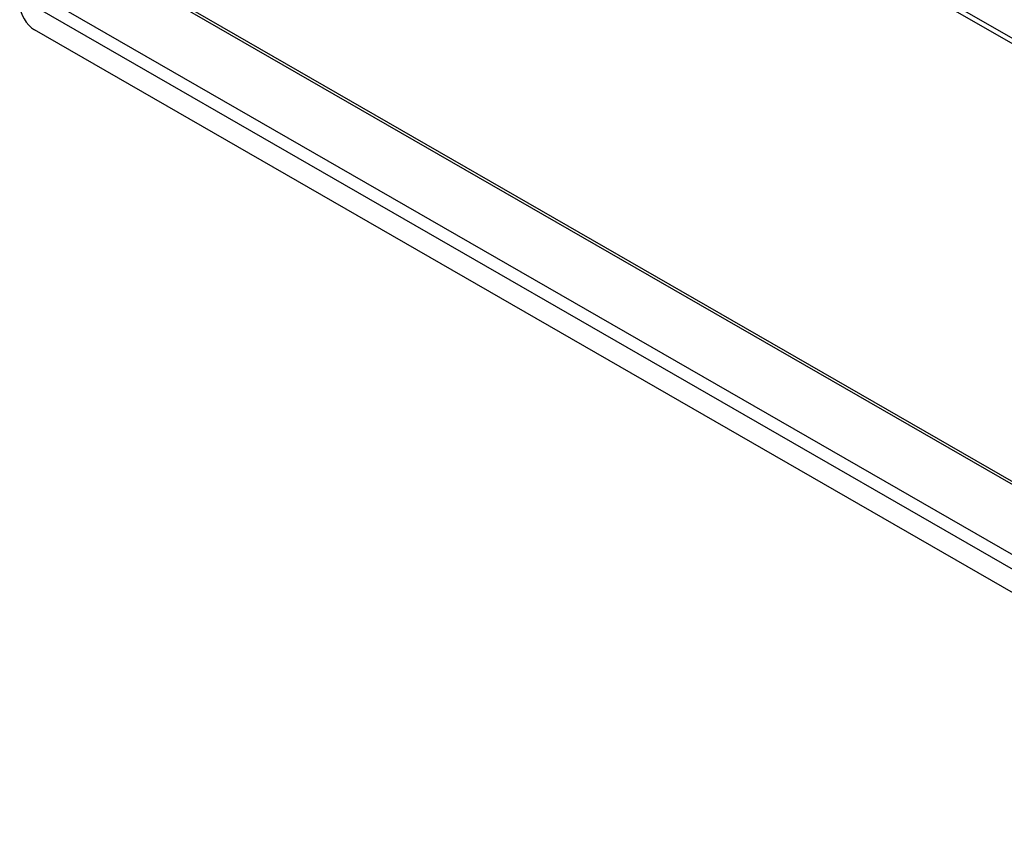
# Model space of a CAD drawing. Header units: inches. Extents: x 11 to 130, y 11 to 79.
# Tile 41 of 57: x 111.57 to 120.89, y 34.77 to 42.44. Entities that reach past the tile are written whole.
import ezdxf

# ---------------------------------------------------------------- set-up
doc = ezdxf.new("R2010")
doc.units = ezdxf.units.IN
doc.header["$MEASUREMENT"] = 0
doc.layers.add('Visible Edges(ANSI)', color=7, linetype='Continuous', lineweight=25)
doc.layers.add('Visible Tangent Edges(ANSI)', color=7, linetype='Continuous', lineweight=25)

msp = doc.modelspace()

# ---------------------------------------------------------------- linework, layer by layer
at = {"layer": 'Visible Edges(ANSI)'}
for p, q in [((112.4971, 42.9377), (124.7724, 35.8689)), ((124.849, 34.7737), (111.7091, 42.3405))]:
    msp.add_line(p, q, dxfattribs=at)
msp.add_ellipse((111.7091, 42.5014), major_axis=(-0.0982, 0.1706), ratio=0.578093, start_param=0.787332, end_param=2.358128, dxfattribs=at)
at = {"layer": 'Visible Tangent Edges(ANSI)'}
for p, q in [((116.131, 45.0459), (124.7724, 40.0696)), ((116.1091, 45.0079), (124.7724, 40.019)), ((124.7724, 35.8406), (112.4789, 42.92)), ((124.797, 35.0246), (111.761, 42.5315)), ((111.9017, 42.5876), (124.7724, 35.1759))]:
    msp.add_line(p, q, dxfattribs=at)

doc.saveas('drawing.dxf')
